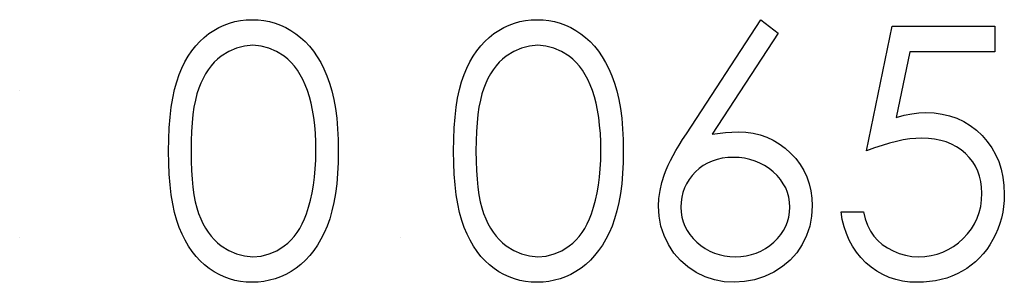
# Model space of a CAD drawing. Header units: inches. Extents: x 1694 to 2505, y -239 to -56.
# Tile 212 of 256: x 1857.882 to 1858.425, y -88.971 to -88.826. Entities that reach past the tile are written whole.
import ezdxf

# ---------------------------------------------------------------- set-up
doc = ezdxf.new("R2010")
doc.units = ezdxf.units.IN
doc.header["$LTSCALE"] = 0.5
doc.header["$MEASUREMENT"] = 0

msp = doc.modelspace()

# ---------------------------------------------------------------- linework, layer by layer
at = {"color": 7, "linetype": 'Continuous'}
for p, q in [((1857.99158, -88.83032), (1857.99442, -88.829)), ((1857.99442, -88.829), (1857.99738, -88.82792)), ((1857.99738, -88.82792), (1858.00039, -88.82707)), ((1858.00039, -88.82707), (1858.00348, -88.82646)), ((1858.00348, -88.82646), (1858.00663, -88.8261)), ((1858.00663, -88.8261), (1858.00988, -88.82599)), ((1858.00988, -88.82599), (1858.01317, -88.8261)), ((1858.01317, -88.8261), (1858.0164, -88.82646)), ((1858.0164, -88.82646), (1858.01952, -88.82707)), ((1858.01952, -88.82707), (1858.02258, -88.82792)), ((1858.02258, -88.82792), (1858.02556, -88.829)), ((1858.02556, -88.829), (1858.02846, -88.83032)), ((1858.14881, -88.83032), (1858.15165, -88.829)), ((1858.15165, -88.829), (1858.15461, -88.82792)), ((1858.15461, -88.82792), (1858.15761, -88.82707)), ((1858.15761, -88.82707), (1858.16071, -88.82646)), ((1858.16071, -88.82646), (1858.16385, -88.8261)), ((1858.16385, -88.8261), (1858.16711, -88.82599)), ((1858.16711, -88.82599), (1858.1704, -88.8261)), ((1858.1704, -88.8261), (1858.17362, -88.82646)), ((1858.17362, -88.82646), (1858.17674, -88.82707)), ((1858.17674, -88.82707), (1858.17981, -88.82792)), ((1858.17981, -88.82792), (1858.18279, -88.829)), ((1858.18279, -88.829), (1858.18569, -88.83032)), ((1858.24951, -88.88887), (1858.29063, -88.82599)), ((1858.29063, -88.82599), (1858.30016, -88.83347)), ((1857.98349, -88.83573), (1857.98609, -88.83369)), ((1857.98609, -88.83369), (1857.98879, -88.8319)), ((1857.98879, -88.8319), (1857.99158, -88.83032)), ((1858.02846, -88.83032), (1858.0313, -88.8319)), ((1858.0313, -88.8319), (1858.03404, -88.83372)), ((1858.03404, -88.83372), (1858.03666, -88.83576)), ((1858.14072, -88.83573), (1858.14332, -88.83369)), ((1858.14332, -88.83369), (1858.14602, -88.8319)), ((1858.14602, -88.8319), (1858.14881, -88.83032)), ((1858.18569, -88.83032), (1858.18853, -88.8319)), ((1858.18853, -88.8319), (1858.19126, -88.83372)), ((1858.19126, -88.83372), (1858.19389, -88.83576)), ((1858.30016, -88.83347), (1858.26375, -88.88915)), ((1858.34893, -88.89842), (1858.36307, -88.82952)), ((1858.36307, -88.82952), (1858.4196, -88.82952)), ((1858.4196, -88.82952), (1858.4196, -88.84366)), ((1857.9788, -88.84045), (1857.98106, -88.83797)), ((1857.98106, -88.83797), (1857.98349, -88.83573)), ((1858.0103, -88.84012), (1858.00574, -88.84051)), ((1858.0148, -88.84051), (1858.0103, -88.84012)), ((1858.03666, -88.83576), (1858.03917, -88.83808)), ((1858.03917, -88.83808), (1858.04152, -88.84062)), ((1858.13603, -88.84045), (1858.13829, -88.83797)), ((1858.13829, -88.83797), (1858.14072, -88.83573)), ((1858.16752, -88.84012), (1858.16297, -88.84051)), ((1858.17202, -88.84051), (1858.16752, -88.84012)), ((1858.19389, -88.83576), (1858.1964, -88.83808)), ((1858.1964, -88.83808), (1858.19874, -88.84062)), ((1857.97469, -88.84611), (1857.97668, -88.84316)), ((1857.97668, -88.84316), (1857.9788, -88.84045)), ((1857.99702, -88.84352), (1857.99285, -88.84614)), ((1858.0013, -88.84161), (1857.99702, -88.84352)), ((1858.00574, -88.84051), (1858.0013, -88.84161)), ((1858.01918, -88.84161), (1858.0148, -88.84051)), ((1858.02344, -88.84352), (1858.01918, -88.84161)), ((1858.0276, -88.84614), (1858.02344, -88.84352)), ((1858.04152, -88.84062), (1858.04372, -88.84338)), ((1858.04372, -88.84338), (1858.04579, -88.84642)), ((1858.13192, -88.84611), (1858.1339, -88.84316)), ((1858.1339, -88.84316), (1858.13603, -88.84045)), ((1858.15425, -88.84352), (1858.15008, -88.84614)), ((1858.15853, -88.84161), (1858.15425, -88.84352)), ((1858.16297, -88.84051), (1858.15853, -88.84161)), ((1858.17641, -88.84161), (1858.17202, -88.84051)), ((1858.18066, -88.84352), (1858.17641, -88.84161)), ((1858.18483, -88.84614), (1858.18066, -88.84352)), ((1858.19874, -88.84062), (1858.20095, -88.84338)), ((1858.20095, -88.84338), (1858.20302, -88.84642)), ((1858.37273, -88.84366), (1858.3653, -88.8799)), ((1858.4196, -88.84366), (1858.37273, -88.84366)), ((1857.97115, -88.85265), (1857.97284, -88.84926)), ((1857.97284, -88.84926), (1857.97469, -88.84611)), ((1857.98901, -88.84948), (1857.98728, -88.85144)), ((1857.99086, -88.84771), (1857.98901, -88.84948)), ((1857.99285, -88.84614), (1857.99086, -88.84771)), ((1858.02959, -88.84774), (1858.0276, -88.84614)), ((1858.03147, -88.84956), (1858.02959, -88.84774)), ((1858.03326, -88.85161), (1858.03147, -88.84956)), ((1858.04579, -88.84642), (1858.04773, -88.84967)), ((1858.04773, -88.84967), (1858.04949, -88.85318)), ((1858.12838, -88.85265), (1858.13007, -88.84926)), ((1858.13007, -88.84926), (1858.13192, -88.84611)), ((1858.14624, -88.84948), (1858.1445, -88.85144)), ((1858.14809, -88.84771), (1858.14624, -88.84948)), ((1858.15008, -88.84614), (1858.14809, -88.84771)), ((1858.18682, -88.84774), (1858.18483, -88.84614)), ((1858.1887, -88.84956), (1858.18682, -88.84774)), ((1858.19049, -88.85161), (1858.1887, -88.84956)), ((1858.20302, -88.84642), (1858.20495, -88.84967)), ((1858.20495, -88.84967), (1858.20672, -88.85318)), ((1857.96828, -88.86019), (1857.96964, -88.85627)), ((1857.96964, -88.85627), (1857.97115, -88.85265)), ((1857.98418, -88.85586), (1857.9828, -88.85834)), ((1857.98567, -88.85357), (1857.98418, -88.85586)), ((1857.98728, -88.85144), (1857.98567, -88.85357)), ((1858.03492, -88.85387), (1858.03326, -88.85161)), ((1858.03646, -88.85635), (1858.03492, -88.85387)), ((1858.0379, -88.85906), (1858.03646, -88.85635)), ((1858.04949, -88.85318), (1858.05115, -88.85693)), ((1858.12551, -88.86019), (1858.12686, -88.85627)), ((1858.12686, -88.85627), (1858.12838, -88.85265)), ((1858.14141, -88.85586), (1858.14003, -88.85834)), ((1858.1429, -88.85357), (1858.14141, -88.85586)), ((1858.1445, -88.85144), (1858.1429, -88.85357)), ((1858.19215, -88.85387), (1858.19049, -88.85161)), ((1858.19369, -88.85635), (1858.19215, -88.85387)), ((1858.19513, -88.85906), (1858.19369, -88.85635)), ((1858.20672, -88.85318), (1858.20838, -88.85693)), ((1857.9671, -88.8645), (1857.96828, -88.86019)), ((1857.98156, -88.86099), (1857.98043, -88.86383)), ((1857.9828, -88.85834), (1857.98156, -88.86099)), ((1858.03922, -88.86196), (1858.0379, -88.85906)), ((1858.05115, -88.85693), (1858.05261, -88.86096)), ((1858.05261, -88.86096), (1858.05391, -88.86532)), ((1858.12433, -88.8645), (1858.12551, -88.86019)), ((1858.13879, -88.86099), (1858.13766, -88.86383)), ((1858.14003, -88.85834), (1858.13879, -88.86099)), ((1858.19645, -88.86196), (1858.19513, -88.85906)), ((1858.20838, -88.85693), (1858.20984, -88.86096)), ((1858.20984, -88.86096), (1858.21114, -88.86532)), ((1857.88167, -88.86486), (1857.88166, -88.86486)), ((1857.96608, -88.86919), (1857.9671, -88.8645)), ((1857.97944, -88.86693), (1857.97858, -88.87038)), ((1857.98043, -88.86383), (1857.97944, -88.86693)), ((1858.04044, -88.8651), (1858.03922, -88.86196)), ((1858.04152, -88.86847), (1858.04044, -88.8651)), ((1858.05391, -88.86532), (1858.05499, -88.87002)), ((1858.1233, -88.86919), (1858.12433, -88.8645)), ((1858.13666, -88.86693), (1858.13581, -88.87038)), ((1858.13766, -88.86383), (1858.13666, -88.86693)), ((1858.19767, -88.8651), (1858.19645, -88.86196)), ((1858.19874, -88.86847), (1858.19767, -88.8651)), ((1858.21114, -88.86532), (1858.21221, -88.87002)), ((1857.96528, -88.87427), (1857.96608, -88.86919)), ((1857.97858, -88.87038), (1857.97783, -88.87416)), ((1858.04248, -88.87206), (1858.04152, -88.86847)), ((1858.04325, -88.87587), (1858.04248, -88.87206)), ((1858.05499, -88.87002), (1858.05587, -88.87504)), ((1858.1225, -88.87427), (1858.1233, -88.86919)), ((1858.13581, -88.87038), (1858.13506, -88.87416)), ((1858.19971, -88.87206), (1858.19874, -88.86847)), ((1858.20048, -88.87587), (1858.19971, -88.87206)), ((1858.21221, -88.87002), (1858.2131, -88.87504)), ((1857.96464, -88.87973), (1857.96528, -88.87427)), ((1857.97783, -88.87416), (1857.97726, -88.87833)), ((1858.04392, -88.87993), (1858.04325, -88.87587)), ((1858.05587, -88.87504), (1858.05656, -88.8804)), ((1858.12187, -88.87973), (1858.1225, -88.87427)), ((1858.13506, -88.87416), (1858.13448, -88.87833)), ((1858.20115, -88.87993), (1858.20048, -88.87587)), ((1858.2131, -88.87504), (1858.21379, -88.8804)), ((1858.36969, -88.87874), (1858.37386, -88.87788)), ((1858.37386, -88.87788), (1858.37781, -88.87739)), ((1858.37781, -88.87739), (1858.38153, -88.87722)), ((1858.38153, -88.87722), (1858.38614, -88.87741)), ((1858.38614, -88.87741), (1858.39056, -88.87802)), ((1858.39056, -88.87802), (1858.39475, -88.87902)), ((1857.96417, -88.88561), (1857.96464, -88.87973)), ((1857.97679, -88.88282), (1857.97645, -88.88766)), ((1857.97726, -88.87833), (1857.97679, -88.88282)), ((1858.04441, -88.88421), (1858.04392, -88.87993)), ((1858.05656, -88.8804), (1858.05706, -88.88611)), ((1858.1214, -88.88561), (1858.12187, -88.87973)), ((1858.13401, -88.88282), (1858.13368, -88.88766)), ((1858.13448, -88.87833), (1858.13401, -88.88282)), ((1858.20164, -88.88421), (1858.20115, -88.87993)), ((1858.21379, -88.8804), (1858.21428, -88.88611)), ((1858.3653, -88.8799), (1858.36969, -88.87874)), ((1858.39475, -88.87902), (1858.39876, -88.8804)), ((1858.39876, -88.8804), (1858.40254, -88.88216)), ((1858.40254, -88.88216), (1858.4061, -88.88434)), ((1857.9639, -88.89185), (1857.96417, -88.88561)), ((1857.97645, -88.88766), (1857.97623, -88.89287)), ((1858.0448, -88.8887), (1858.04441, -88.88421)), ((1858.04499, -88.89345), (1858.0448, -88.8887)), ((1858.05706, -88.88611), (1858.05733, -88.89213)), ((1858.12112, -88.89185), (1858.1214, -88.88561)), ((1858.13368, -88.88766), (1858.13346, -88.89287)), ((1858.20203, -88.8887), (1858.20164, -88.88421)), ((1858.20222, -88.89345), (1858.20203, -88.8887)), ((1858.21428, -88.88611), (1858.21456, -88.89213)), ((1858.24744, -88.89207), (1858.24951, -88.88887)), ((1858.26375, -88.88915), (1858.27104, -88.88815)), ((1858.27104, -88.88815), (1858.27802, -88.88782)), ((1858.27802, -88.88782), (1858.28222, -88.88801)), ((1858.28222, -88.88801), (1858.28625, -88.88857)), ((1858.28625, -88.88857), (1858.29011, -88.88948)), ((1858.4061, -88.88434), (1858.40947, -88.88691)), ((1858.40947, -88.88691), (1858.41264, -88.88989)), ((1857.96381, -88.89848), (1857.9639, -88.89185)), ((1857.97623, -88.89287), (1857.97618, -88.89842)), ((1858.04508, -88.89842), (1858.04499, -88.89345)), ((1858.05733, -88.89213), (1858.05744, -88.89848)), ((1858.12104, -88.89848), (1858.12112, -88.89185)), ((1858.13346, -88.89287), (1858.13341, -88.89842)), ((1858.2023, -88.89842), (1858.20222, -88.89345)), ((1858.21456, -88.89213), (1858.21467, -88.89848)), ((1858.2455, -88.89516), (1858.24744, -88.89207)), ((1858.29011, -88.88948), (1858.29381, -88.89077)), ((1858.29381, -88.89077), (1858.29734, -88.89243)), ((1858.29734, -88.89243), (1858.30074, -88.89445)), ((1858.30074, -88.89445), (1858.30394, -88.89685)), ((1858.36157, -88.89411), (1858.35752, -88.89533)), ((1858.36544, -88.89312), (1858.36157, -88.89411)), ((1858.36917, -88.89235), (1858.36544, -88.89312)), ((1858.3727, -88.8918), (1858.36917, -88.89235)), ((1858.37609, -88.89146), (1858.3727, -88.8918)), ((1858.3793, -88.89135), (1858.37609, -88.89146)), ((1858.383, -88.89149), (1858.3793, -88.89135)), ((1858.38647, -88.89188), (1858.383, -88.89149)), ((1858.38979, -88.89254), (1858.38647, -88.89188)), ((1858.3929, -88.89345), (1858.38979, -88.89254)), ((1858.39583, -88.89467), (1858.3929, -88.89345)), ((1858.41264, -88.88989), (1858.41551, -88.89318)), ((1858.41551, -88.89318), (1858.418, -88.89665)), ((1857.9639, -88.90505), (1857.96381, -88.89848)), ((1857.97618, -88.89842), (1857.97623, -88.90394)), ((1858.04499, -88.90339), (1858.04508, -88.89842)), ((1858.05744, -88.89848), (1858.05733, -88.9048)), ((1858.12112, -88.90505), (1858.12104, -88.89848)), ((1858.13341, -88.89842), (1858.13346, -88.90394)), ((1858.20222, -88.90339), (1858.2023, -88.89842)), ((1858.21467, -88.89848), (1858.21456, -88.9048)), ((1858.24216, -88.90099), (1858.24376, -88.89812)), ((1858.24376, -88.89812), (1858.2455, -88.89516)), ((1858.30394, -88.89685), (1858.307, -88.89961)), ((1858.307, -88.89961), (1858.30979, -88.90264)), ((1858.35332, -88.89676), (1858.34893, -88.89842)), ((1858.35752, -88.89533), (1858.35332, -88.89676)), ((1858.39856, -88.8961), (1858.39583, -88.89467)), ((1858.40113, -88.89781), (1858.39856, -88.8961)), ((1858.40348, -88.8998), (1858.40113, -88.89781)), ((1858.4056, -88.90198), (1858.40348, -88.8998)), ((1858.418, -88.89665), (1858.42012, -88.90038)), ((1857.96417, -88.91126), (1857.9639, -88.90505)), ((1857.97623, -88.90394), (1857.97645, -88.90913)), ((1858.04475, -88.90819), (1858.04499, -88.90339)), ((1858.05733, -88.9048), (1858.05706, -88.91079)), ((1858.1214, -88.91126), (1858.12112, -88.90505)), ((1858.13346, -88.90394), (1858.13368, -88.90913)), ((1858.20197, -88.90819), (1858.20222, -88.90339)), ((1858.21456, -88.9048), (1858.21428, -88.91079)), ((1858.23949, -88.90632), (1858.24076, -88.90372)), ((1858.24076, -88.90372), (1858.24216, -88.90099)), ((1858.26121, -88.90507), (1858.25884, -88.90645)), ((1858.26375, -88.90394), (1858.26121, -88.90507)), ((1858.26645, -88.90309), (1858.26375, -88.90394)), ((1858.2693, -88.90245), (1858.26645, -88.90309)), ((1858.27228, -88.90209), (1858.2693, -88.90245)), ((1858.27542, -88.90195), (1858.27228, -88.90209)), ((1858.2786, -88.90209), (1858.27543, -88.90195)), ((1858.28164, -88.90245), (1858.2786, -88.90209)), ((1858.28456, -88.90309), (1858.28164, -88.90245)), ((1858.28738, -88.90394), (1858.28456, -88.90309)), ((1858.29005, -88.90507), (1858.28738, -88.90394)), ((1858.29262, -88.90645), (1858.29005, -88.90507)), ((1858.30979, -88.90264), (1858.31222, -88.90585)), ((1858.40745, -88.90433), (1858.4056, -88.90198)), ((1858.409, -88.90684), (1858.40745, -88.90433)), ((1858.42012, -88.90038), (1858.42183, -88.9043)), ((1858.42183, -88.9043), (1858.42319, -88.90847)), ((1857.97645, -88.90913), (1857.97679, -88.91399)), ((1858.04433, -88.9128), (1858.04475, -88.90819)), ((1858.05706, -88.91079), (1858.05656, -88.91647)), ((1858.13368, -88.90913), (1858.13401, -88.91399)), ((1858.20156, -88.9128), (1858.20197, -88.90819)), ((1858.21428, -88.91079), (1858.21379, -88.91647)), ((1858.23747, -88.9112), (1858.23841, -88.90883)), ((1858.23841, -88.90883), (1858.23949, -88.90632)), ((1858.2545, -88.90996), (1858.25263, -88.912)), ((1858.2566, -88.90808), (1858.2545, -88.90996)), ((1858.25884, -88.90645), (1858.2566, -88.90808)), ((1858.29508, -88.90808), (1858.29262, -88.90645)), ((1858.29743, -88.90996), (1858.29508, -88.90808)), ((1858.29955, -88.912), (1858.29743, -88.90996)), ((1858.31222, -88.90585), (1858.31426, -88.90921)), ((1858.31426, -88.90921), (1858.31592, -88.91275)), ((1858.41027, -88.90952), (1858.409, -88.90684)), ((1858.41126, -88.91233), (1858.41027, -88.90952)), ((1858.42319, -88.90847), (1858.42412, -88.91286)), ((1857.96464, -88.91711), (1857.96417, -88.91126)), ((1857.97679, -88.91399), (1857.97723, -88.91846)), ((1858.04378, -88.91722), (1858.04433, -88.9128)), ((1858.12187, -88.91711), (1858.1214, -88.91126)), ((1858.13401, -88.91399), (1858.13446, -88.91846)), ((1858.20101, -88.91722), (1858.20156, -88.9128)), ((1858.23496, -88.92025), (1858.23601, -88.91578)), ((1858.23601, -88.91578), (1858.23747, -88.9112)), ((1858.251, -88.91418), (1858.24962, -88.91645)), ((1858.25263, -88.912), (1858.251, -88.91418)), ((1858.3014, -88.91418), (1858.29955, -88.912)), ((1858.30297, -88.91645), (1858.3014, -88.91418)), ((1858.31592, -88.91275), (1858.31722, -88.91647)), ((1858.41198, -88.91531), (1858.41126, -88.91233)), ((1858.41239, -88.91846), (1858.41198, -88.91531)), ((1858.42412, -88.91286), (1858.4247, -88.91747)), ((1857.9653, -88.92255), (1857.96464, -88.91711)), ((1857.97723, -88.91846), (1857.97783, -88.9226)), ((1858.04215, -88.9255), (1858.04303, -88.92144)), ((1858.04303, -88.92144), (1858.04378, -88.91722)), ((1858.05656, -88.91647), (1858.0559, -88.9218)), ((1858.12253, -88.92255), (1858.12187, -88.91711)), ((1858.13446, -88.91846), (1858.13506, -88.9226)), ((1858.19938, -88.9255), (1858.20026, -88.92144)), ((1858.20026, -88.92144), (1858.20101, -88.91722)), ((1858.21379, -88.91647), (1858.21312, -88.9218)), ((1858.23432, -88.92464), (1858.23496, -88.92025)), ((1858.2476, -88.9213), (1858.24697, -88.9239)), ((1858.24848, -88.91882), (1858.2476, -88.9213)), ((1858.24962, -88.91645), (1858.24848, -88.91882)), ((1858.30427, -88.91882), (1858.30297, -88.91645)), ((1858.30526, -88.9213), (1858.30427, -88.91882)), ((1858.30595, -88.9239), (1858.30526, -88.9213)), ((1858.31722, -88.91647), (1858.31816, -88.92037)), ((1858.31816, -88.92037), (1858.31871, -88.92442)), ((1858.41253, -88.92177), (1858.41239, -88.91846)), ((1858.4247, -88.91747), (1858.4249, -88.9223)), ((1857.96613, -88.92762), (1857.9653, -88.92255)), ((1857.97783, -88.9226), (1857.97855, -88.92641)), ((1857.97855, -88.92641), (1857.97941, -88.92986)), ((1858.04107, -88.92936), (1858.04215, -88.9255)), ((1858.05501, -88.9268), (1858.05394, -88.93146)), ((1858.0559, -88.9218), (1858.05501, -88.9268)), ((1858.12336, -88.92762), (1858.12253, -88.92255)), ((1858.13506, -88.9226), (1858.13578, -88.92641)), ((1858.13578, -88.92641), (1858.13664, -88.92986)), ((1858.1983, -88.92936), (1858.19938, -88.9255)), ((1858.21224, -88.9268), (1858.21116, -88.93146)), ((1858.21312, -88.9218), (1858.21224, -88.9268)), ((1858.2341, -88.92889), (1858.23432, -88.92464)), ((1858.24661, -88.92658), (1858.24647, -88.92939)), ((1858.24697, -88.9239), (1858.24661, -88.92658)), ((1858.3064, -88.92658), (1858.30595, -88.9239)), ((1858.30653, -88.92939), (1858.3064, -88.92658)), ((1858.31871, -88.92442), (1858.3189, -88.92865)), ((1858.4119, -88.92895), (1858.41236, -88.92544)), ((1858.41236, -88.92544), (1858.41253, -88.92177)), ((1858.42479, -88.92567), (1858.42451, -88.92898)), ((1858.4249, -88.9223), (1858.42479, -88.92567)), ((1857.96712, -88.93235), (1857.96613, -88.92762)), ((1857.96834, -88.93668), (1857.96712, -88.93235)), ((1857.97941, -88.92986), (1857.9804, -88.93295)), ((1858.03986, -88.93306), (1858.04107, -88.92936)), ((1858.05394, -88.93146), (1858.05269, -88.93582)), ((1858.12435, -88.93235), (1858.12336, -88.92762)), ((1858.12557, -88.93668), (1858.12435, -88.93235)), ((1858.13664, -88.92986), (1858.13763, -88.93295)), ((1858.19709, -88.93306), (1858.1983, -88.92936)), ((1858.21116, -88.93146), (1858.20992, -88.93582)), ((1858.23446, -88.93444), (1858.2341, -88.92889)), ((1858.24647, -88.92939), (1858.24661, -88.93218)), ((1858.24661, -88.93218), (1858.24702, -88.93483)), ((1858.30598, -88.93483), (1858.3064, -88.93218)), ((1858.3064, -88.93218), (1858.30653, -88.92939)), ((1858.3189, -88.92865), (1858.31857, -88.93442)), ((1858.33552, -88.93618), (1858.3348, -88.93199)), ((1858.3348, -88.93199), (1858.34717, -88.93199)), ((1858.34717, -88.93199), (1858.34816, -88.93591)), ((1858.40996, -88.93549), (1858.4111, -88.93229)), ((1858.4111, -88.93229), (1858.4119, -88.92895)), ((1858.42401, -88.93221), (1858.42332, -88.93538)), ((1858.42451, -88.92898), (1858.42401, -88.93221)), ((1857.96972, -88.94063), (1857.96834, -88.93668)), ((1857.9804, -88.93295), (1857.98153, -88.9358)), ((1857.98153, -88.9358), (1857.98278, -88.93845)), ((1858.03754, -88.93861), (1858.03876, -88.93593)), ((1858.03876, -88.93593), (1858.03986, -88.93306)), ((1858.05269, -88.93582), (1858.05123, -88.93983)), ((1858.12695, -88.94063), (1858.12557, -88.93668)), ((1858.13763, -88.93295), (1858.13876, -88.9358)), ((1858.13876, -88.9358), (1858.14, -88.93845)), ((1858.19477, -88.93861), (1858.19598, -88.93593)), ((1858.19598, -88.93593), (1858.19709, -88.93306)), ((1858.20992, -88.93582), (1858.20846, -88.93983)), ((1858.23548, -88.93983), (1858.23446, -88.93444)), ((1858.24702, -88.93483), (1858.24771, -88.93742)), ((1858.24771, -88.93742), (1858.24868, -88.93988)), ((1858.30433, -88.93988), (1858.30529, -88.93742)), ((1858.30529, -88.93742), (1858.30598, -88.93483)), ((1858.31857, -88.93442), (1858.31752, -88.93991)), ((1858.33651, -88.94018), (1858.33552, -88.93618)), ((1858.34816, -88.93591), (1858.34943, -88.93941)), ((1858.4085, -88.93853), (1858.40996, -88.93549)), ((1858.42332, -88.93538), (1858.42244, -88.93847)), ((1857.97127, -88.94427), (1857.96972, -88.94063)), ((1857.98278, -88.93845), (1857.98413, -88.94093)), ((1857.98413, -88.94093), (1857.98562, -88.94322)), ((1857.98562, -88.94322), (1857.98725, -88.94535)), ((1858.03473, -88.94341), (1858.03619, -88.94112)), ((1858.03619, -88.94112), (1858.03754, -88.93861)), ((1858.05123, -88.93983), (1858.0496, -88.94355)), ((1858.12849, -88.94427), (1858.12695, -88.94063)), ((1858.14, -88.93845), (1858.14136, -88.94093)), ((1858.14136, -88.94093), (1858.14285, -88.94322)), ((1858.14285, -88.94322), (1858.14448, -88.94535)), ((1858.19195, -88.94341), (1858.19342, -88.94112)), ((1858.19342, -88.94112), (1858.19477, -88.93861)), ((1858.20846, -88.93983), (1858.20683, -88.94355)), ((1858.23722, -88.94501), (1858.23548, -88.93983)), ((1858.24868, -88.93988), (1858.24989, -88.94225)), ((1858.24989, -88.94225), (1858.25141, -88.94449)), ((1858.30159, -88.94449), (1858.30308, -88.94225)), ((1858.30308, -88.94225), (1858.30433, -88.93988)), ((1858.31752, -88.93991), (1858.31581, -88.9451)), ((1858.33778, -88.94399), (1858.33651, -88.94018)), ((1858.34943, -88.93941), (1858.351, -88.94256)), ((1858.351, -88.94256), (1858.35285, -88.94532)), ((1858.40464, -88.94416), (1858.40673, -88.94143)), ((1858.40673, -88.94143), (1858.4085, -88.93853)), ((1858.42136, -88.94148), (1858.42007, -88.94444)), ((1858.42244, -88.93847), (1858.42136, -88.94148)), ((1857.88167, -88.94612), (1857.88166, -88.94612)), ((1857.97298, -88.94769), (1857.97127, -88.94427)), ((1857.97483, -88.95087), (1857.97298, -88.94769)), ((1857.98725, -88.94535), (1857.98899, -88.94731)), ((1857.98899, -88.94731), (1857.99086, -88.94907)), ((1858.02959, -88.94924), (1858.03141, -88.9475)), ((1858.03141, -88.9475), (1858.03312, -88.94554)), ((1858.03312, -88.94554), (1858.03473, -88.94341)), ((1858.04784, -88.94703), (1858.04593, -88.95029)), ((1858.0496, -88.94355), (1858.04784, -88.94703)), ((1858.09189, -88.94612), (1858.09189, -88.94612)), ((1858.1302, -88.94769), (1858.12849, -88.94427)), ((1858.13205, -88.95087), (1858.1302, -88.94769)), ((1858.14448, -88.94535), (1858.14621, -88.94731)), ((1858.14621, -88.94731), (1858.14809, -88.94907)), ((1858.18682, -88.94924), (1858.18864, -88.9475)), ((1858.18864, -88.9475), (1858.19035, -88.94554)), ((1858.19035, -88.94554), (1858.19195, -88.94341)), ((1858.20506, -88.94703), (1858.20316, -88.95029)), ((1858.20683, -88.94355), (1858.20506, -88.94703)), ((1858.23962, -88.95007), (1858.23722, -88.94501)), ((1858.25141, -88.94449), (1858.25318, -88.94667)), ((1858.25318, -88.94667), (1858.25525, -88.94871)), ((1858.25525, -88.94871), (1858.25751, -88.95059)), ((1858.29547, -88.95059), (1858.29773, -88.94871)), ((1858.29773, -88.94871), (1858.2998, -88.94667)), ((1858.2998, -88.94667), (1858.30159, -88.94449)), ((1858.31581, -88.9451), (1858.31338, -88.95004)), ((1858.33935, -88.94758), (1858.33778, -88.94399)), ((1858.34123, -88.951), (1858.33935, -88.94758)), ((1858.35285, -88.94532), (1858.35503, -88.94775)), ((1858.35503, -88.94775), (1858.35754, -88.94993)), ((1858.39958, -88.94907), (1858.40223, -88.94673)), ((1858.40223, -88.94673), (1858.40464, -88.94416)), ((1858.4186, -88.94733), (1858.41697, -88.95009)), ((1858.42007, -88.94444), (1858.4186, -88.94733)), ((1857.97681, -88.95379), (1857.97483, -88.95087)), ((1857.97894, -88.95653), (1857.97681, -88.95379)), ((1857.99086, -88.94907), (1857.99285, -88.95067)), ((1857.99285, -88.95067), (1857.99705, -88.95332)), ((1857.99705, -88.95332), (1858.00135, -88.9552)), ((1858.01927, -88.95523), (1858.02352, -88.95341)), ((1858.02352, -88.95341), (1858.02763, -88.95081)), ((1858.02763, -88.95081), (1858.02959, -88.94924)), ((1858.04386, -88.95332), (1858.04165, -88.95611)), ((1858.04593, -88.95029), (1858.04386, -88.95332)), ((1858.13404, -88.95379), (1858.13205, -88.95087)), ((1858.13617, -88.95653), (1858.13404, -88.95379)), ((1858.14809, -88.94907), (1858.15008, -88.95067)), ((1858.15008, -88.95067), (1858.15427, -88.95332)), ((1858.15427, -88.95332), (1858.15858, -88.9552)), ((1858.1765, -88.95523), (1858.18075, -88.95341)), ((1858.18075, -88.95341), (1858.18486, -88.95081)), ((1858.18486, -88.95081), (1858.18682, -88.94924)), ((1858.20109, -88.95332), (1858.19888, -88.95611)), ((1858.20316, -88.95029), (1858.20109, -88.95332)), ((1858.24263, -88.95473), (1858.23962, -88.95007)), ((1858.25751, -88.95059), (1858.25988, -88.95222)), ((1858.25988, -88.95222), (1858.26237, -88.9536)), ((1858.26237, -88.9536), (1858.26496, -88.9547)), ((1858.28804, -88.9547), (1858.29063, -88.9536)), ((1858.29063, -88.9536), (1858.29312, -88.95222)), ((1858.29312, -88.95222), (1858.29547, -88.95059)), ((1858.31338, -88.95004), (1858.31034, -88.95457)), ((1858.34338, -88.95421), (1858.34123, -88.951)), ((1858.34581, -88.95722), (1858.34338, -88.95421)), ((1858.35754, -88.94993), (1858.36039, -88.95189)), ((1858.36039, -88.95189), (1858.36356, -88.95357)), ((1858.36356, -88.95357), (1858.36693, -88.95495)), ((1858.38777, -88.95531), (1858.39092, -88.95421)), ((1858.39092, -88.95421), (1858.39393, -88.95283)), ((1858.39393, -88.95283), (1858.39682, -88.95109)), ((1858.39682, -88.95109), (1858.39958, -88.94907)), ((1858.41518, -88.95269), (1858.41328, -88.95512)), ((1858.41697, -88.95009), (1858.41518, -88.95269)), ((1857.9812, -88.95901), (1857.97894, -88.95653)), ((1857.98363, -88.96125), (1857.9812, -88.95901)), ((1858.00135, -88.9552), (1858.00577, -88.95633)), ((1858.00577, -88.95633), (1858.0103, -88.95672)), ((1858.0103, -88.95672), (1858.01485, -88.95636)), ((1858.01485, -88.95636), (1858.01927, -88.95523)), ((1858.03928, -88.95865), (1858.03677, -88.96097)), ((1858.04165, -88.95611), (1858.03928, -88.95865)), ((1858.13843, -88.95901), (1858.13617, -88.95653)), ((1858.14086, -88.96125), (1858.13843, -88.95901)), ((1858.15858, -88.9552), (1858.163, -88.95633)), ((1858.163, -88.95633), (1858.16752, -88.95672)), ((1858.16752, -88.95672), (1858.17208, -88.95636)), ((1858.17208, -88.95636), (1858.1765, -88.95523)), ((1858.19651, -88.95865), (1858.194, -88.96097)), ((1858.19888, -88.95611), (1858.19651, -88.95865)), ((1858.24619, -88.95884), (1858.24263, -88.95473)), ((1858.25025, -88.9624), (1858.24619, -88.95884)), ((1858.26496, -88.9547), (1858.26767, -88.95559)), ((1858.26767, -88.95559), (1858.27051, -88.95622)), ((1858.27051, -88.95622), (1858.27344, -88.95658)), ((1858.27344, -88.95658), (1858.2765, -88.95672)), ((1858.2765, -88.95672), (1858.27957, -88.95658)), ((1858.27957, -88.95658), (1858.28249, -88.95622)), ((1858.28249, -88.95622), (1858.28533, -88.95559)), ((1858.28533, -88.95559), (1858.28804, -88.9547)), ((1858.3067, -88.9586), (1858.3025, -88.96216)), ((1858.31034, -88.95457), (1858.3067, -88.9586)), ((1858.34855, -88.96003), (1858.34581, -88.95722)), ((1858.36693, -88.95495), (1858.37041, -88.95592)), ((1858.37041, -88.95592), (1858.37394, -88.95653)), ((1858.37394, -88.95653), (1858.37756, -88.95672)), ((1858.37756, -88.95672), (1858.38109, -88.95655)), ((1858.38109, -88.95655), (1858.38449, -88.95608)), ((1858.38449, -88.95608), (1858.38777, -88.95531)), ((1858.40902, -88.95948), (1858.40668, -88.96141)), ((1858.41123, -88.95738), (1858.40902, -88.95948)), ((1858.41328, -88.95512), (1858.41123, -88.95738)), ((1857.9862, -88.96326), (1857.98363, -88.96125)), ((1857.98888, -88.96503), (1857.9862, -88.96326)), ((1857.99164, -88.96657), (1857.98888, -88.96503)), ((1858.03136, -88.96486), (1858.02851, -88.96646)), ((1858.03412, -88.96304), (1858.03136, -88.96486)), ((1858.03677, -88.96097), (1858.03412, -88.96304)), ((1858.14343, -88.96326), (1858.14086, -88.96125)), ((1858.1461, -88.96503), (1858.14343, -88.96326)), ((1858.14886, -88.96657), (1858.1461, -88.96503)), ((1858.18859, -88.96486), (1858.18574, -88.96646)), ((1858.19135, -88.96304), (1858.18859, -88.96486)), ((1858.194, -88.96097), (1858.19135, -88.96304)), ((1858.25483, -88.96541), (1858.25025, -88.9624)), ((1858.3025, -88.96216), (1858.2977, -88.96522)), ((1858.3515, -88.96257), (1858.34855, -88.96003)), ((1858.35465, -88.96475), (1858.3515, -88.96257)), ((1858.35793, -88.96663), (1858.35465, -88.96475)), ((1858.4016, -88.96478), (1858.39887, -88.96621)), ((1858.40422, -88.96318), (1858.4016, -88.96478)), ((1858.40668, -88.96141), (1858.40422, -88.96318)), ((1857.99448, -88.9679), (1857.99164, -88.96657)), ((1857.99741, -88.96895), (1857.99448, -88.9679)), ((1858.00039, -88.96977), (1857.99741, -88.96895)), ((1858.00348, -88.97038), (1858.00039, -88.96977)), ((1858.00663, -88.97074), (1858.00348, -88.97038)), ((1858.0164, -88.97035), (1858.01317, -88.97074)), ((1858.01954, -88.96975), (1858.0164, -88.97035)), ((1858.02261, -88.96889), (1858.01954, -88.96975)), ((1858.02559, -88.96779), (1858.02261, -88.96889)), ((1858.02851, -88.96646), (1858.02559, -88.96779)), ((1858.15171, -88.9679), (1858.14886, -88.96657)), ((1858.15463, -88.96895), (1858.15171, -88.9679)), ((1858.15761, -88.96977), (1858.15463, -88.96895)), ((1858.16071, -88.97038), (1858.15761, -88.96977)), ((1858.16385, -88.97074), (1858.16071, -88.97038)), ((1858.17362, -88.97035), (1858.1704, -88.97074)), ((1858.17677, -88.96975), (1858.17362, -88.97035)), ((1858.17984, -88.96889), (1858.17677, -88.96975)), ((1858.18282, -88.96779), (1858.17984, -88.96889)), ((1858.18574, -88.96646), (1858.18282, -88.96779)), ((1858.25977, -88.96779), (1858.25483, -88.96541)), ((1858.26494, -88.9695), (1858.25977, -88.96779)), ((1858.27029, -88.97052), (1858.26494, -88.9695)), ((1858.27584, -88.97085), (1858.27029, -88.97052)), ((1858.28161, -88.97049), (1858.27584, -88.97085)), ((1858.28716, -88.96944), (1858.28161, -88.97049)), ((1858.29254, -88.96768), (1858.28716, -88.96944)), ((1858.2977, -88.96522), (1858.29254, -88.96768)), ((1858.36138, -88.96815), (1858.35793, -88.96663)), ((1858.365, -88.96933), (1858.36138, -88.96815)), ((1858.36878, -88.97016), (1858.365, -88.96933)), ((1858.37273, -88.97069), (1858.36878, -88.97016)), ((1858.38366, -88.97047), (1858.38029, -88.97077)), ((1858.38691, -88.97), (1858.38366, -88.97047)), ((1858.39006, -88.96933), (1858.38691, -88.97)), ((1858.3931, -88.96848), (1858.39006, -88.96933)), ((1858.39602, -88.96743), (1858.3931, -88.96848)), ((1858.39887, -88.96621), (1858.39602, -88.96743)), ((1858.00988, -88.97085), (1858.00663, -88.97074)), ((1858.01317, -88.97074), (1858.00988, -88.97085)), ((1858.16711, -88.97085), (1858.16385, -88.97074)), ((1858.1704, -88.97074), (1858.16711, -88.97085)), ((1858.37684, -88.97085), (1858.37273, -88.97069)), ((1858.38029, -88.97077), (1858.37684, -88.97085))]:
    msp.add_line(p, q, dxfattribs=at)

doc.saveas('drawing.dxf')
